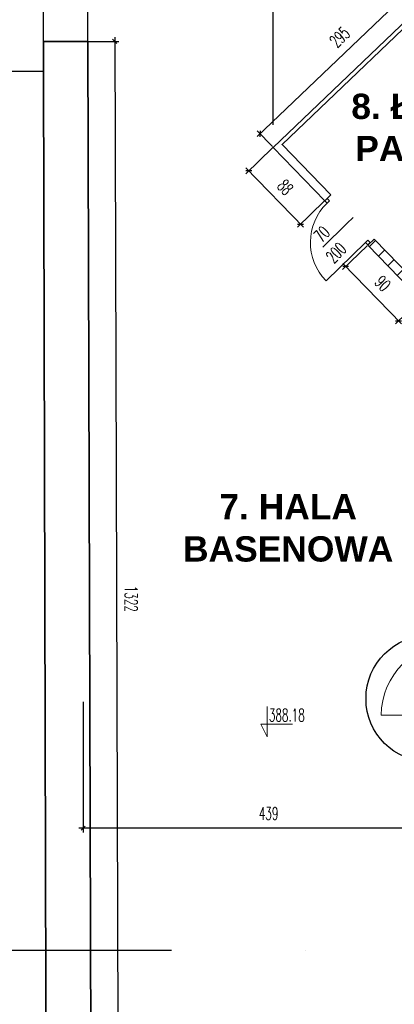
# Model space of a CAD drawing. Header units: millimetres. Extents: x 19887 to 192597, y -14203 to 39042.
# Tile 218 of 256: x 68421 to 68865, y -8075 to -6908. Entities that reach past the tile are written whole.
import ezdxf

# ---------------------------------------------------------------- set-up
doc = ezdxf.new("R2010")
doc.units = ezdxf.units.MM
doc.linetypes.add('KRESKAKROPKA', pattern=[25.4, 12.7, -6.35, 0, -6.35])
doc.layers.get('Defpoints').update_dxf_attribs({"color": 4})
for name, color, linetype in [('A_DBA-RAMKI', 6, 'Continuous'), ('Osie przekroj', 252, 'Continuous'), ('Wymiarowanie', 3, 'Continuous'), ('Wypełnienie', 252, 'Continuous')]:
    doc.layers.add(name, color=color, linetype=linetype)
for name, color, linetype, lineweight in [('Basen_rzut_poziom_1_obrys', 252, 'Continuous', 35), ('Drzwi', 2, 'Continuous', 5), ('koty wysokościowe', 252, 'Continuous', 0)]:
    doc.layers.add(name, color=color, linetype=linetype, lineweight=lineweight)
doc.styles.add('ARIAL', font='arial.ttf')
doc.styles.add('ROMANS', font='romans.shx', dxfattribs={"width": 0.6})
doc.styles.get("Standard").update_dxf_attribs({"font": 'arial.ttf'})
doc.dimstyles.new('000001FB70622F18', dxfattribs={"dimtxt": 20, "dimasz": 5, "dimexe": 5, "dimexo": 1, "dimgap": 20, "dimtad": 1, "dimtoh": 1, "dimdec": 0, "dimtxsty": 'Standard', "dimblk": 'OBLIQUE', "dimcen": 0, "dimdle": 5, "dimclrd": 252, "dimclre": 252, "dimclrt": 252, "dimadec": 0, "dimazin": 0, "dimtfac": 1, "dimtdec": 0, "dimtmove": 0, "dimatfit": 3, "dimldrblk": 'OBLIQUE', "dimfxl": 150, "dimfxlon": 1, "dimlwd": 25, "dimlwe": 25, "dimarcsym": 1})

# ---------------------------------------------------------------- blocks, each defined once
blk = doc.blocks.new('_Oblique')
at = {"color": 0, "linetype": 'ByBlock', "lineweight": -2}
blk.add_line((-0.5, -0.5), (0.5, 0.5), dxfattribs=at)
blk = doc.blocks.new('*D641')
at = {"layer": 'Defpoints', "color": 0}
for p in [(2594.7, -2122.3), (90.7, -2173.5), (2594.7, -2208.8)]:
    blk.add_point(p, dxfattribs=at)
at = {"layer": 'Wymiarowanie', "color": 252, "linetype": 'Continuous', "lineweight": 25}
for p, q in [((85.7, -2122.3), (2599.7, -2122.3)), ((90.7, -2172.5), (90.7, -2117.3)), ((2594.7, -2207.8), (2594.7, -2117.3))]:
    blk.add_line(p, q, dxfattribs=at)
at = {"layer": 'Wymiarowanie', "color": 252, "linetype": 'ByBlock', "lineweight": 25, "xscale": 5, "yscale": 5, "zscale": 5, "rotation": 180}
blk.add_blockref('_Oblique', (90.7, -2122.3), dxfattribs=at)
at = {"layer": 'Wymiarowanie', "color": 252, "linetype": 'ByBlock', "lineweight": 25, "xscale": 5, "yscale": 5, "zscale": 5}
blk.add_blockref('_Oblique', (2594.7, -2122.3), dxfattribs=at)
at = {"layer": 'Wymiarowanie', "color": 252, "insert": (1342.7, -2104.8), "char_height": 15, "attachment_point": 5, "style": 'ROMANS'}
blk.add_mtext('2504', dxfattribs=at)
blk = doc.blocks.new('*D643')
at = {"layer": 'Defpoints', "color": 0}
for p in [(2647.4, -2122.3), (2647.4, -2173.2), (2594.7, -2208.8)]:
    blk.add_point(p, dxfattribs=at)
at = {"layer": 'Wymiarowanie', "color": 252, "linetype": 'Continuous', "lineweight": 25}
for p, q in [((2589.7, -2122.3), (2652.4, -2122.3)), ((2594.7, -2207.8), (2594.7, -2117.3)), ((2647.4, -2172.2), (2647.4, -2117.3))]:
    blk.add_line(p, q, dxfattribs=at)
at = {"layer": 'Wymiarowanie', "color": 252, "linetype": 'ByBlock', "lineweight": 25, "xscale": 5, "yscale": 5, "zscale": 5, "rotation": 180}
blk.add_blockref('_Oblique', (2594.7, -2122.3), dxfattribs=at)
at = {"layer": 'Wymiarowanie', "color": 252, "linetype": 'ByBlock', "lineweight": 25, "xscale": 5, "yscale": 5, "zscale": 5}
blk.add_blockref('_Oblique', (2647.4, -2122.3), dxfattribs=at)
at = {"layer": 'Wymiarowanie', "color": 252, "insert": (2621, -2104.8), "char_height": 15, "attachment_point": 5, "style": 'ROMANS'}
blk.add_mtext('53', dxfattribs=at)
blk = doc.blocks.new('*D644')
at = {"layer": 'Defpoints', "color": 0}
for p in [(2866.8, -2122.3), (2647.4, -2173.2), (2866.8, -2298.8)]:
    blk.add_point(p, dxfattribs=at)
at = {"layer": 'Wymiarowanie', "color": 252, "linetype": 'Continuous', "lineweight": 25}
for p, q in [((2642.4, -2122.3), (2871.8, -2122.3)), ((2647.4, -2172.2), (2647.4, -2117.3)), ((2866.8, -2272.3), (2866.8, -2117.3))]:
    blk.add_line(p, q, dxfattribs=at)
at = {"layer": 'Wymiarowanie', "color": 252, "linetype": 'ByBlock', "lineweight": 25, "xscale": 5, "yscale": 5, "zscale": 5, "rotation": 180}
blk.add_blockref('_Oblique', (2647.4, -2122.3), dxfattribs=at)
at = {"layer": 'Wymiarowanie', "color": 252, "linetype": 'ByBlock', "lineweight": 25, "xscale": 5, "yscale": 5, "zscale": 5}
blk.add_blockref('_Oblique', (2866.8, -2122.3), dxfattribs=at)
at = {"layer": 'Wymiarowanie', "color": 252, "insert": (2757.1, -2104.8), "char_height": 15, "attachment_point": 5, "style": 'ROMANS'}
blk.add_mtext('219', dxfattribs=at)
blk = doc.blocks.new('*D604')
at = {"layer": 'Defpoints', "color": 0}
for p in [(2641.8, -379.8), (3081.1, -3077.2), (2641.8, -3106.2)]:
    blk.add_point(p, dxfattribs=at)
at = {"layer": 'Wymiarowanie', "color": 252, "linetype": 'Continuous', "lineweight": 25}
for p, q in [((2641.8, -2956.2), (2641.8, -3111.2)), ((3081.1, -3078.2), (3081.1, -3111.2)), ((3086.1, -3106.2), (2636.8, -3106.2))]:
    blk.add_line(p, q, dxfattribs=at)
at = {"layer": 'Wymiarowanie', "color": 252, "linetype": 'ByBlock', "lineweight": 25, "xscale": 5, "yscale": 5, "zscale": 5, "rotation": 180}
blk.add_blockref('_Oblique', (2641.8, -3106.2), dxfattribs=at)
at = {"layer": 'Wymiarowanie', "color": 252, "linetype": 'ByBlock', "lineweight": 25, "xscale": 5, "yscale": 5, "zscale": 5}
blk.add_blockref('_Oblique', (3081.1, -3106.2), dxfattribs=at)
at = {"layer": 'Wymiarowanie', "color": 252, "insert": (2861.5, -3088.7), "char_height": 15, "attachment_point": 5, "style": 'ROMANS'}
blk.add_mtext('439', dxfattribs=at)
blk = doc.blocks.new('*D661')
at = {"layer": 'Defpoints', "color": 0}
for p in [(2978.8, -2414.9), (2952.8, -2440.2), (3041.4, -2479.2)]:
    blk.add_point(p, dxfattribs=at)
at = {"layer": 'Wymiarowanie', "color": 252, "linetype": 'Continuous', "lineweight": 25}
for p, q in [((2978.1, -2415.6), (2949.2, -2443.7)), ((3018.8, -2508.1), (2949.3, -2436.6)), ((3040.6, -2479.9), (3011.7, -2508))]:
    blk.add_line(p, q, dxfattribs=at)
at = {"layer": 'Wymiarowanie', "color": 252, "linetype": 'ByBlock', "lineweight": 25, "xscale": 5, "yscale": 5, "zscale": 5}
for p, rotation in [((2952.8, -2440.2), 134.1813808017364), ((3015.3, -2504.5), 314.1813808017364)]:
    blk.add_blockref('_Oblique', p, dxfattribs=dict(at, rotation=rotation))
at = {"layer": 'Wymiarowanie', "color": 252, "insert": (2996.6, -2460.2), "char_height": 15, "attachment_point": 5, "rotation": 314.1814, "style": 'ROMANS'}
blk.add_mtext('90', dxfattribs=at)
blk = doc.blocks.new('*D673')
at = {"layer": 'Defpoints', "color": 0}
for p in [(2866.8, -2298.8), (2838, -2326.6), (2928.1, -2362.1)]:
    blk.add_point(p, dxfattribs=at)
at = {"layer": 'Wymiarowanie', "color": 252, "linetype": 'Continuous', "lineweight": 25}
for p, q in [((2866.1, -2299.5), (2834.4, -2330.1)), ((2902.8, -2393.6), (2834.6, -2323)), ((2927.4, -2362.8), (2895.7, -2393.4))]:
    blk.add_line(p, q, dxfattribs=at)
at = {"layer": 'Wymiarowanie', "color": 252, "linetype": 'ByBlock', "lineweight": 25, "xscale": 5, "yscale": 5, "zscale": 5}
for p, rotation in [((2838, -2326.6), 134.0418661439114), ((2899.3, -2390), 314.0418661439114)]:
    blk.add_blockref('_Oblique', p, dxfattribs=dict(at, rotation=rotation))
at = {"layer": 'Wymiarowanie', "color": 252, "insert": (2881.3, -2346.1), "char_height": 15, "attachment_point": 5, "rotation": 314.0419, "style": 'ROMANS'}
blk.add_mtext('88', dxfattribs=at)
blk = doc.blocks.new('*D672')
at = {"layer": 'Defpoints', "color": 0}
for p in [(3064.4, -2078.9), (3079.8, -2095), (2866.8, -2298.8)]:
    blk.add_point(p, dxfattribs=at)
at = {"layer": 'Wymiarowanie', "color": 252, "linetype": 'Continuous', "lineweight": 25}
for p, q in [((2847.8, -2286.1), (3068, -2075.4)), ((3079.1, -2094.3), (3060.9, -2075.3)), ((2866.1, -2298), (2848, -2279.1))]:
    blk.add_line(p, q, dxfattribs=at)
at = {"layer": 'Wymiarowanie', "color": 252, "linetype": 'ByBlock', "lineweight": 25, "xscale": 5, "yscale": 5, "zscale": 5}
for p, rotation in [((3064.4, -2078.9), 43.74194515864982), ((2851.4, -2282.7), 223.7419451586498)]:
    blk.add_blockref('_Oblique', p, dxfattribs=dict(at, rotation=rotation))
at = {"layer": 'Wymiarowanie', "color": 252, "insert": (2945.8, -2168.1), "char_height": 15, "attachment_point": 5, "rotation": 43.7419, "style": 'ROMANS'}
blk.add_mtext('295', dxfattribs=at)
blk = doc.blocks.new('*D677')
at = {"layer": 'Defpoints', "color": 0}
for p in [(2647.4, -2173.2), (2651.5, -3495.5), (2683.3, -3495.4)]:
    blk.add_point(p, dxfattribs=at)
at = {"layer": 'Wymiarowanie', "color": 252, "linetype": 'Continuous', "lineweight": 25}
for p, q in [((2679.2, -2168.1), (2683.3, -3500.4)), ((2648.4, -2173.2), (2684.2, -2173.1)), ((2652.5, -3495.5), (2688.3, -3495.4))]:
    blk.add_line(p, q, dxfattribs=at)
at = {"layer": 'Wymiarowanie', "color": 252, "linetype": 'ByBlock', "lineweight": 25, "xscale": 5, "yscale": 5, "zscale": 5}
for p, rotation in [((2679.2, -2173.1), 90.17891860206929), ((2683.3, -3495.4), 270.1789186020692)]:
    blk.add_blockref('_Oblique', p, dxfattribs=dict(at, rotation=rotation))
at = {"layer": 'Wymiarowanie', "color": 252, "insert": (2698.8, -2834.2), "char_height": 15, "attachment_point": 5, "rotation": 270.1789, "style": 'ROMANS'}
blk.add_mtext('1322', dxfattribs=at)
blk = doc.blocks.new('G$CF5E15B28')
at = {"layer": 'Wypełnienie'}
h = blk.add_hatch(dxfattribs=at)
h.set_pattern_fill('ANSI31', color=253, scale=5, angle=90)
h.set_pattern_definition([(45, (3252.028, -2175.285), (-11.22532, 11.22532), [])])
h.paths.add_polyline_path([(3330.2, -2225.7), (3342.3, -2238.5), (3359.1, -2222.5), (3385.1, -2194), (3242.6, -2062.6), (3128.5, -1959.1), (3087.4, -1920.6), (3059.2, -1953.5), (3178.6, -2057.6), (3113.4, -2126.7), (3251.5, -2269.3), (3166.2, -2351.5), (3045.3, -2468.1), (2986.4, -2407.5), (2978.8, -2414.9), (3041.4, -2479.2), (3081, -2439.5), (3081, -2882.3), (3100.3, -2882.3), (3100.3, -2844.2), (3108.5, -2844.2), (3109.2, -2630.8), (3485.5, -2630.8), (3485.5, -2608), (3469.4, -2608), (3469.4, -2616.8), (3372.3, -2616.8), (3372.3, -2514), (3378.1, -2514), (3378.1, -2499.2), (3355.9, -2499.2), (3357.5, -2558), (3359.3, -2616.8), (3133, -2617.5), (3133, -2598), (3108.6, -2598.5), (3108.6, -2437.7)])
at = {"layer": 'Basen_rzut_poziom_1_obrys', "color": 253, "elevation": 0}
for points in [[(3113.4, -2126.7), (3079.8, -2095), (2866.8, -2298.8), (2928.1, -2362.1)], [(2935.4, -2355), (2877.4, -2295.3), (3083.3, -2098.3)], [(2594.7, -2208.8), (2594.7, -2173.2), (2647.4, -2173.2), (2651.5, -3495.5), (2598.2, -3495.5), (2598, -3458.4)], [(99.4, -3461.3), (2598, -3458.4), (2594.7, -2208.8), (91, -2206.3)], [(2928.1, -2362.1), (2935.4, -2355)], [(2928.1, -2362.1), (2931, -2359.3)], [(2979, -2414.7), (2986.4, -2407.5)], [(2979, -2414.7), (3041.4, -2479.2), (3081, -2439.5)], [(3081, -2433.7), (3045.3, -2468.1), (2986.4, -2407.5)]]:
    blk.add_lwpolyline(points, dxfattribs=at)
at = {"layer": 'Drzwi', "color": 253, "elevation": 0}
for points in [[(2928.1, -2362.1), (2931, -2359.3), (2933.8, -2362.2), (2930.9, -2365)], [(2976.3, -2411.7), (2979.2, -2409), (2982, -2411.8), (2979.1, -2414.6)]]:
    blk.add_lwpolyline(points, close=True, dxfattribs=at)
for points in [[(2954.3, -2389.1), (2925.6, -2417)], [(2954.3, -2389.1), (2961.5, -2382.1)], [(2929.6, -2457.2), (2976.3, -2411.7)], [(3081, -2972.3), (2995, -2972.3)]]:
    blk.add_lwpolyline(points, dxfattribs=at)
at = {"layer": 'Drzwi', "color": 253}
for centre, radius, start, end in [((2976.3, -2411.7, 0), 65.2, 134.1814, 224.1814), ((3081, -2972.3, 0), 86, 90, 180)]:
    blk.add_arc(centre, radius, start, end, dxfattribs=at)
at = {"layer": 'koty wysokościowe', "color": 253, "elevation": 0}
for points in [[(2860, -2961.7), (2860, -2997.9)], [(2852.5, -2982.9), (2860, -2982.9)], [(2860, -2997.9), (2852.5, -2982.9)], [(2860, -2982.9), (2890, -2982.9)]]:
    blk.add_lwpolyline(points, dxfattribs=at)
at = {"layer": 'Osie przekroj', "color": 253, "linetype": 'KRESKAKROPKA', "ltscale": 25, "elevation": 0}
blk.add_lwpolyline([(-1381.7, -3250.8), (4673.8, -3250.8)], dxfattribs=at)
at = {"layer": 'Drzwi', "color": 253, "char_height": 15, "width": 190.296, "attachment_point": 1, "rotation": 46.0245, "style": 'ROMANS'}
for s, insert in [('70', (2913.9, -2402, 0)), ('200', (2928, -2426.9, 0))]:
    blk.add_mtext(s, dxfattribs=dict(at, insert=insert))
at = {"layer": 'koty wysokościowe', "color": 253, "insert": (2861.9, -2964.6, 0), "char_height": 15, "width": 21553.284, "attachment_point": 1, "style": 'ROMANS'}
blk.add_mtext('388.18', dxfattribs=at)
at = {"layer": 'Wymiarowanie', "color": 253}
for base, p1, p2, override, picture, middle in [((2641.8, -3106.2, 0), (3081.1, -3077.2, 0), (2641.8, -379.8, 0), {"dimtxt": 15, "dimgap": 10, "dimtxsty": 'ROMANS'}, '*D604', (2861.5, -3088.7, 0)), ((2594.7, -2122.3, 0), (90.7, -2173.5, 0), (2594.7, -2208.8, 0), {"dimtxt": 15, "dimgap": 10, "dimtxsty": 'ROMANS', "dimtmove": 1}, '*D641', (1342.7, -2104.8, 0)), ((2647.4, -2122.3, 0), (2594.7, -2208.8, 0), (2647.4, -2173.2, 0), {"dimtxt": 15, "dimgap": 10, "dimtxsty": 'ROMANS', "dimtmove": 1}, '*D643', (2621, -2104.8, 0)), ((2866.8, -2122.3, 0), (2647.4, -2173.2, 0), (2866.8, -2298.8, 0), {"dimtxt": 15, "dimgap": 10, "dimtxsty": 'ROMANS', "dimtmove": 1}, '*D644', (2757.1, -2104.8, 0))]:
    dim = blk.add_linear_dim(base=base, p1=p1, p2=p2, angle=0, dimstyle='000001FB70622F18', override=override, dxfattribs=at)
    dim.commit()
    dim.dimension.update_dxf_attribs({"geometry": picture, "text_midpoint": middle})
for p1, p2, distance, picture, middle in [((2866.8, -2298.8, 0), (3079.8, -2095, 0), 22.3, '*D672', (2945.8, -2168.1, 0)), ((2647.4, -2173.2, 0), (2651.5, -3495.5, 0), 31.8, '*D677', (2698.8, -2834.2, 0)), ((2928.1, -2362.1, 0), (2866.8, -2298.8, 0), 40.1, '*D673', (2881.3, -2346.1, 0)), ((3041.4, -2479.2, 0), (2978.8, -2414.9, 0), 36.4, '*D661', (2996.6, -2460.2, 0))]:
    dim = blk.add_aligned_dim(p1=p1, p2=p2, distance=distance, dimstyle='000001FB70622F18', override={"dimtxt": 15, "dimgap": 10, "dimtxsty": 'ROMANS'}, dxfattribs=at)
    dim.commit()
    dim.dimension.update_dxf_attribs({"geometry": picture, "text_midpoint": middle})

msp = doc.modelspace()

# ---------------------------------------------------------------- linework, layer by layer
at = {"layer": 'Defpoints', "color": 3}
msp.add_circle((68906.8, -7712.7, 0), 75.1, dxfattribs=at)

# ---------------------------------------------------------------- block references
msp.add_blockref('G$CF5E15B28', (65854.8, -4760.2, 0))

# ---------------------------------------------------------------- texts
at = {"layer": 'A_DBA-RAMKI', "color": 3, "ltscale": 60, "char_height": 30, "width": 1073.328, "attachment_point": 5, "style": 'ARIAL'}
for s, insert in [('{\\fArial|b1|i0|c238|p34;8. ŁAŹNIA\\PPAROWA}', (68914.4, -7035.6)), ('{\\fArial|b1|i0|c238|p34;7. HALA\\PBASENOWA}', (68739.5, -7510.4))]:
    msp.add_mtext(s, dxfattribs=dict(at, insert=insert))

doc.saveas('drawing.dxf')
